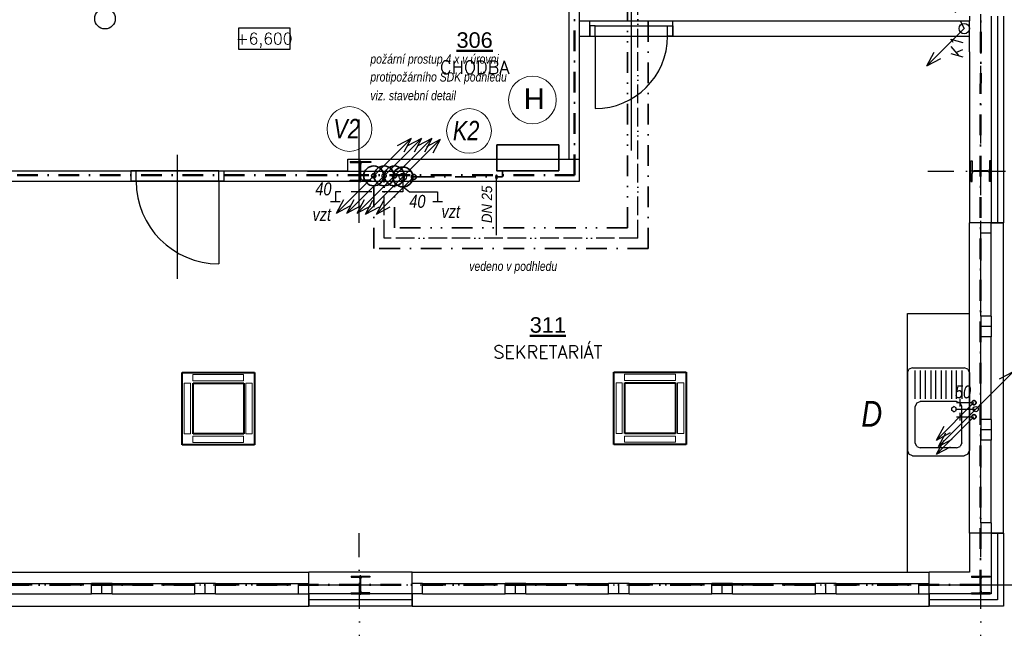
# Model space of a CAD drawing. Header units: millimetres. Extents: x 6435372 to 7248404, y 1559872 to 1886246.
# Tile 126 of 208: x 6902734 to 6912256, y 1663998 to 1669882. Entities that reach past the tile are written whole.
import ezdxf
from ezdxf.enums import TextEntityAlignment as Align

# ---------------------------------------------------------------- set-up
doc = ezdxf.new("R2010")
doc.units = ezdxf.units.MM
for name, pattern in [('ACAD_ISO13W100', [36, 12, -3, 12, -3, 0, -3, 0, -3]), ('CONTINOUS', [0]), ('DASHDOT', [1, 0.5, -0.25, 0, -0.25]), ('DASHED', [0.75, 0.5, -0.25]), ('DĚLICÍ', [1.25, 0.5, -0.25, 0, -0.25, 0, -0.25]), ('ČERCHOVANÁ', [1, 0.5, -0.25, 0, -0.25])]:
    doc.linetypes.add(name, pattern=pattern)
for name, color, linetype, lineweight in [('CKPOPISM', 8, 'Continuous', 50), ('CKPOPISM_POPIS', 8, 'Continuous', 25), ('IN_BLOKY_ZT', 30, 'Continuous', 30), ('požární prostup', 240, 'Continuous', 35), ('požární úseky', 21, 'ČERCHOVANÁ', 50), ('VZT', 130, 'Continuous', 40), ('ZTI-cirkulace', 220, 'ACAD_ISO13W100', 30), ('ZTI-POŽÁRNÍ', 200, 'ČERCHOVANÁ', 35), ('ZTI-SPLAŠKOVÁ KANALIZACE', 80, 'Continuous', 30), ('ZTI-VODA STUDENÁ', 170, 'ČERCHOVANÁ', 35), ('ZTI-VODA TEPLÁ', 10, 'DĚLICÍ', 35), ('ZTI-Zařizovací předměty-popis', 32, 'ČERCHOVANÁ', 30)]:
    doc.layers.add(name, color=color, linetype=linetype, lineweight=lineweight)
for name, color, linetype in [('matrice DPS', 122, 'Continuous'), ('ZTI_KAN-POPIS', 7, 'Continuous'), ('ZTI_POPIS', 7, 'Continuous')]:
    doc.layers.add(name, color=color, linetype=linetype)
doc.styles.add('ARIAL', font='arial.ttf')
doc.styles.add('GENERATED_STYLE_1', font='arial.ttf')
doc.styles.add('INDRA', font='ariali.ttf')
doc.styles.add('KURZIVA', font='italic__.ttf')
doc.styles.get("Standard").update_dxf_attribs({"font": 'romans.shx'})
doc.linetypes.add('IZOLACE_POLYSTYREN_EXPANDOVANY', pattern='A,1,[224,CADKON.SHX,S=0.01,R=0,X=-0.5,Y=-1.74],-2', length=3)

# ---------------------------------------------------------------- blocks, each defined once
blk = doc.blocks.new('CK_S_EXT_HEAHEA180')
for p, q in [((-90, 85.5), (90, 85.5)), ((-90, 85.5), (-90, 76)), ((-90, 76), (-18, 76)), ((-3, -61), (-3, 61)), ((3, -61), (3, 61)), ((90, 76), (18, 76)), ((90, 85.5), (90, 76)), ((-90, -85.5), (-90, -76)), ((-90, -76), (-18, -76)), ((-90, -85.5), (90, -85.5)), ((90, -76), (18, -76)), ((90, -85.5), (90, -76))]:
    blk.add_line(p, q)
for centre, start, end in [((-18, 61), 0, 90), ((18, 61), 90, 180), ((-18, -61), 270, 0), ((18, -61), 180, 270)]:
    blk.add_arc(centre, 15, start, end)
blk = doc.blocks.new('CK_S_EXT_HEAHEA200')
for p, q in [((-100, 95), (100, 95)), ((-100, 95), (-100, 85)), ((-100, 85), (-21.25, 85)), ((-3.25, -67), (-3.25, 67)), ((3.25, -67), (3.25, 67)), ((100, 85), (21.25, 85)), ((100, 95), (100, 85)), ((-100, -95), (-100, -85)), ((-100, -85), (-21.25, -85)), ((-100, -95), (100, -95)), ((100, -85), (21.25, -85)), ((100, -95), (100, -85))]:
    blk.add_line(p, q)
for centre, start, end in [((-21.25, 67), 0, 90), ((21.25, 67), 90, 180), ((-21.25, -67), 270, 0), ((21.25, -67), 180, 270)]:
    blk.add_arc(centre, 18, start, end)
blk = doc.blocks.new('CKBL2010716102454', base_point=(99257, -36297))
blk = doc.blocks.new('CKBL2010716102559', base_point=(94963, -34085))
blk = doc.blocks.new('*U1029')
at = {"color": 0, "linetype": 'ByBlock', "lineweight": -2}
blk.add_lwpolyline([(-5, -2), (5, -2), (5, 2), (-5, 2), (-5, -2)], dxfattribs=at)
blk = doc.blocks.new('výtokový ventil')
at = {"layer": 'ZTI_POPIS', "ltscale": 400}
for p, q in [((6908957.4, 1624603), (6909105.5, 1624603)), ((6908989.3, 1624640.3), (6908989.3, 1624565.7))]:
    blk.add_line(p, q, dxfattribs=at)
blk = doc.blocks.new('_DotSmall')
at = {"color": 0, "linetype": 'ByBlock', "const_width": 0.5}
blk.add_lwpolyline([(-0.0625, 0, 1), (0.0625, 0, 1)], format="xyb", close=True, dxfattribs=at)

msp = doc.modelspace()

# ---------------------------------------------------------------- linework, layer by layer
at = {"layer": 'IN_BLOKY_ZT'}
for p, q in [((6911318.8, 1666466.4), (6911333.5, 1666501.7)), ((6911318.8, 1666466.4), (6911318.8, 1666191.4)), ((6911368.8, 1666516.4), (6911333.5, 1666501.7)), ((6911368.8, 1666516.4), (6911868.8, 1666516.4)), ((6911393.8, 1666216.4), (6911393.8, 1666491.4)), ((6911443.8, 1666491.4), (6911443.8, 1666216.4)), ((6911493.8, 1666216.4), (6911493.8, 1666491.4)), ((6911543.8, 1666491.4), (6911543.8, 1666216.4)), ((6911593.8, 1666216.4), (6911593.8, 1666491.4)), ((6911643.8, 1666491.4), (6911643.8, 1666216.4)), ((6911693.8, 1666216.4), (6911693.8, 1666491.4)), ((6911743.8, 1666491.4), (6911743.8, 1666216.4)), ((6911793.8, 1666216.4), (6911793.8, 1666491.4)), ((6911843.8, 1666491.4), (6911843.8, 1666216.4)), ((6911904.2, 1666501.7), (6911868.8, 1666516.4)), ((6911904.2, 1666501.7), (6911918.8, 1666466.4)), ((6911918.8, 1666466.4), (6911918.8, 1666191.4)), ((6911318.8, 1666191.4), (6911318.8, 1665716.4)), ((6911408.5, 1666176.7), (6911393.8, 1666141.4)), ((6911408.5, 1666176.7), (6911443.8, 1666191.4)), ((6911793.8, 1666191.4), (6911443.8, 1666191.4)), ((6911793.8, 1666191.4), (6911829.2, 1666176.7)), ((6911843.8, 1666141.4), (6911829.2, 1666176.7)), ((6911918.8, 1666191.4), (6911918.8, 1665716.4)), ((6911393.8, 1665791.4), (6911393.8, 1666141.4)), ((6911747.2, 1666128.9), (6911768.8, 1666141.4)), ((6911747.2, 1666103.9), (6911747.2, 1666128.9)), ((6911768.8, 1666091.4), (6911747.2, 1666103.9)), ((6911790.5, 1666128.9), (6911768.8, 1666141.4)), ((6911768.8, 1666091.4), (6911790.5, 1666103.9)), ((6911790.5, 1666103.9), (6911790.5, 1666128.9)), ((6911843.8, 1665791.4), (6911843.8, 1666141.4)), ((6911318.8, 1665716.4), (6911333.5, 1665681)), ((6911408.5, 1665756), (6911393.8, 1665791.4)), ((6911408.5, 1665756), (6911443.8, 1665741.4)), ((6911793.8, 1665741.4), (6911443.8, 1665741.4)), ((6911793.8, 1665741.4), (6911829.2, 1665756)), ((6911843.8, 1665791.4), (6911829.2, 1665756)), ((6911904.2, 1665681), (6911918.8, 1665716.4)), ((6911368.8, 1665666.4), (6911333.5, 1665681)), ((6911368.8, 1665666.4), (6911868.8, 1665666.4)), ((6911904.2, 1665681), (6911868.8, 1665666.4))]:
    msp.add_line(p, q, dxfattribs=at)
at = {"layer": 'matrice DPS', "linetype": 'DASHDOT', "ltscale": 500}
for p, q in [((6912028.8, 1661684.6), (6912028.8, 1697416.9)), ((6911516.8, 1668416.9), (6913805.4, 1668416.9)), ((6906029, 1661685.7), (6906016.8, 1664916.9)), ((6893103.1, 1664416.9), (6913805.4, 1664416.9))]:
    msp.add_line(p, q, dxfattribs=at)
at = {"layer": 'matrice DPS', "ltscale": 500}
for p, q in [((6908048.8, 1668531.9), (6908048.8, 1670171.9)), ((6908148.8, 1669871.9), (6908148.8, 1670171.9)), ((6908648.8, 1669976.9), (6908648.8, 1668615.8)), ((6911918.8, 1669916.9), (6911918.8, 1669871.9)), ((6912128.8, 1669916.9), (6912128.8, 1667916.9)), ((6912248.8, 1669916.9), (6912248.8, 1667916.9)), ((6908148.8, 1669871.9), (6908248.8, 1669871.9)), ((6908248.8, 1669871.9), (6909048.8, 1669871.9)), ((6908248.8, 1669721.9), (6908248.8, 1669871.9)), ((6908298.8, 1669821.9), (6908248.8, 1669821.9)), ((6908248.8, 1669821.9), (6908248.8, 1669721.9)), ((6908298.8, 1669821.9), (6908998.8, 1669821.9)), ((6908298.8, 1669721.9), (6908298.8, 1669821.9)), ((6908998.8, 1669721.9), (6908998.8, 1669821.9)), ((6908998.8, 1669821.9), (6909048.8, 1669821.9)), ((6909048.8, 1669871.9), (6911918.8, 1669871.9)), ((6909048.8, 1669721.9), (6909048.8, 1669871.9)), ((6909048.8, 1669821.9), (6909048.8, 1669721.9)), ((6911918.8, 1669571.9), (6911918.8, 1669871.9)), ((6908148.8, 1669721.9), (6909048.8, 1669721.9)), ((6908148.8, 1669721.9), (6908248.8, 1669721.9)), ((6908148.8, 1668321.9), (6908148.8, 1669721.9)), ((6908248.8, 1669721.9), (6909048.8, 1669721.9)), ((6908248.8, 1669721.9), (6908298.8, 1669721.9)), ((6908298.8, 1669721.9), (6908998.8, 1669721.9)), ((6908298.8, 1669721.9), (6908298.8, 1669021.9)), ((6909048.8, 1669721.9), (6908998.8, 1669721.9)), ((6909048.8, 1669721.9), (6911918.8, 1669721.9)), ((6911918.8, 1669571.9), (6911918.8, 1667916.9)), ((6906016.8, 1667916.9), (6906016.8, 1668916.9)), ((6904258.8, 1667376.9), (6904258.8, 1668576.9)), ((6905908.8, 1668421.9), (6905908.8, 1668531.9)), ((6905908.8, 1668531.9), (6906148.8, 1668531.9)), ((6906028.8, 1668311.9), (6906028.8, 1668521.9)), ((6906148.8, 1668531.9), (6908048.8, 1668531.9)), ((6906148.8, 1668531.9), (6906148.8, 1668531.9)), ((6908048.8, 1668531.9), (6908148.8, 1668531.9)), ((6912028.8, 1668306.9), (6912028.8, 1668526.9)), ((6901508.8, 1668421.9), (6903808.8, 1668421.9)), ((6903808.8, 1668421.9), (6903808.8, 1668321.9)), ((6903808.8, 1668421.9), (6904708.8, 1668421.9)), ((6903858.8, 1668421.9), (6903808.8, 1668421.9)), ((6903808.8, 1668421.9), (6903808.8, 1668321.9)), ((6904658.8, 1668421.9), (6903858.8, 1668421.9)), ((6903858.8, 1668321.9), (6903858.8, 1668421.9)), ((6904658.8, 1668321.9), (6904658.8, 1668421.9)), ((6904658.8, 1668421.9), (6904708.8, 1668421.9)), ((6904708.8, 1668421.9), (6904708.8, 1668321.9)), ((6904708.8, 1668421.9), (6904708.8, 1668321.9)), ((6904708.8, 1668421.9), (6905908.8, 1668421.9)), ((6905516.8, 1668416.9), (6906516.8, 1668416.9)), ((6905918.8, 1668416.9), (6906138.8, 1668416.9)), ((6912133.8, 1668416.9), (6911923.8, 1668416.9)), ((6901578.8, 1668321.9), (6903808.8, 1668321.9)), ((6903808.8, 1668321.9), (6904708.8, 1668321.9)), ((6904708.8, 1668321.9), (6903808.8, 1668321.9)), ((6903808.8, 1668321.9), (6903858.8, 1668321.9)), ((6904658.8, 1668321.9), (6903858.8, 1668321.9)), ((6904708.8, 1668321.9), (6904658.8, 1668321.9)), ((6904658.8, 1668321.9), (6904658.8, 1667521.9)), ((6904708.8, 1668321.9), (6908148.8, 1668321.9)), ((6911918.8, 1664916.9), (6911918.8, 1667916.9)), ((6912248.8, 1667916.9), (6911918.8, 1667916.9)), ((6912028.8, 1667816.9), (6912028.8, 1667916.9)), ((6912128.8, 1667916.9), (6912028.8, 1667916.9)), ((6912128.8, 1667816.9), (6912128.8, 1667916.9)), ((6912128.8, 1667916.9), (6912248.8, 1667916.9)), ((6912248.8, 1664916.9), (6912248.8, 1667916.9)), ((6912028.8, 1667016.9), (6912028.8, 1667816.9)), ((6912128.8, 1667816.9), (6912028.8, 1667816.9)), ((6912128.8, 1667016.9), (6912128.8, 1667816.9)), ((6912128.8, 1667016.9), (6912028.8, 1667016.9)), ((6912028.8, 1667016.9), (6912028.8, 1666916.9)), ((6912128.8, 1667016.9), (6912128.8, 1666916.9)), ((6912128.8, 1666916.9), (6912028.8, 1666916.9)), ((6912028.8, 1666916.9), (6912028.8, 1666816.9)), ((6912128.8, 1666916.9), (6912128.8, 1666816.9)), ((6912028.8, 1666016.9), (6912028.8, 1666816.9)), ((6912128.8, 1666816.9), (6912028.8, 1666816.9)), ((6912128.8, 1666016.9), (6912128.8, 1666816.9)), ((6912128.8, 1666016.9), (6912028.8, 1666016.9)), ((6912028.8, 1666016.9), (6912028.8, 1665916.9)), ((6912128.8, 1666016.9), (6912128.8, 1665916.9)), ((6912128.8, 1665916.9), (6912028.8, 1665916.9)), ((6912028.8, 1665916.9), (6912028.8, 1665816.9)), ((6912128.8, 1665916.9), (6912128.8, 1665816.9)), ((6912028.8, 1665016.9), (6912028.8, 1665816.9)), ((6912128.8, 1665816.9), (6912028.8, 1665816.9)), ((6912128.8, 1665016.9), (6912128.8, 1665816.9)), ((6912128.8, 1665016.9), (6912028.8, 1665016.9)), ((6912028.8, 1665016.9), (6912028.8, 1664916.9)), ((6912128.8, 1665016.9), (6912128.8, 1664916.9)), ((6911918.8, 1664916.9), (6911918.8, 1664541.4)), ((6912248.8, 1664916.9), (6911918.8, 1664916.9)), ((6912128.8, 1664916.9), (6912028.8, 1664916.9)), ((6912128.8, 1664916.9), (6912128.8, 1664331.4)), ((6912128.8, 1664916.9), (6912248.8, 1664916.9)), ((6912248.8, 1664916.9), (6912248.8, 1664211.4)), ((6901578.8, 1664541.4), (6905528.8, 1664541.4)), ((6906528.8, 1664541.4), (6905528.8, 1664541.4)), ((6905528.8, 1664211.4), (6905528.8, 1664541.4)), ((6906028.8, 1664321.4), (6906028.8, 1664512.4)), ((6906148.8, 1664541.4), (6906048.8, 1664541.4)), ((6906528.8, 1664541.4), (6911528.8, 1664541.4)), ((6906528.8, 1664211.4), (6906528.8, 1664541.4)), ((6911528.8, 1664211.4), (6911528.8, 1664541.4)), ((6911918.8, 1664541.4), (6911528.8, 1664541.4)), ((6912028.8, 1664321.4), (6912028.8, 1664512.4)), ((6902628.8, 1664431.4), (6903428.8, 1664431.4)), ((6903528.8, 1664431.4), (6903428.8, 1664431.4)), ((6903428.8, 1664331.4), (6903428.8, 1664431.4)), ((6903528.8, 1664331.4), (6903528.8, 1664431.4)), ((6903628.8, 1664431.4), (6903528.8, 1664431.4)), ((6903628.8, 1664431.4), (6904428.8, 1664431.4)), ((6903628.8, 1664331.4), (6903628.8, 1664431.4)), ((6904528.8, 1664431.4), (6904428.8, 1664431.4)), ((6904428.8, 1664331.4), (6904428.8, 1664431.4)), ((6904528.8, 1664331.4), (6904528.8, 1664431.4)), ((6904628.8, 1664431.4), (6904528.8, 1664431.4)), ((6904628.8, 1664431.4), (6905428.8, 1664431.4)), ((6904628.8, 1664331.4), (6904628.8, 1664431.4)), ((6905428.8, 1664331.4), (6905428.8, 1664431.4)), ((6905428.8, 1664431.4), (6905528.8, 1664431.4)), ((6905528.8, 1664331.4), (6905528.8, 1664431.4)), ((6905928.8, 1664416.9), (6906128.8, 1664416.9)), ((6906628.8, 1664431.4), (6906528.8, 1664431.4)), ((6906528.8, 1664331.4), (6906528.8, 1664431.4)), ((6906628.8, 1664431.4), (6907428.8, 1664431.4)), ((6906628.8, 1664331.4), (6906628.8, 1664431.4)), ((6907528.8, 1664431.4), (6907428.8, 1664431.4)), ((6907428.8, 1664331.4), (6907428.8, 1664431.4)), ((6907528.8, 1664331.4), (6907528.8, 1664431.4)), ((6907628.8, 1664431.4), (6907528.8, 1664431.4)), ((6907628.8, 1664431.4), (6908428.8, 1664431.4)), ((6907628.8, 1664331.4), (6907628.8, 1664431.4)), ((6908528.8, 1664431.4), (6908428.8, 1664431.4)), ((6908428.8, 1664331.4), (6908428.8, 1664431.4)), ((6908528.8, 1664331.4), (6908528.8, 1664431.4)), ((6908628.8, 1664431.4), (6908528.8, 1664431.4)), ((6908628.8, 1664431.4), (6909428.8, 1664431.4)), ((6908628.8, 1664331.4), (6908628.8, 1664431.4)), ((6909528.8, 1664431.4), (6909428.8, 1664431.4)), ((6909428.8, 1664331.4), (6909428.8, 1664431.4)), ((6909528.8, 1664331.4), (6909528.8, 1664431.4)), ((6909628.8, 1664431.4), (6909528.8, 1664431.4)), ((6909628.8, 1664431.4), (6910428.8, 1664431.4)), ((6909628.8, 1664331.4), (6909628.8, 1664431.4)), ((6910528.8, 1664431.4), (6910428.8, 1664431.4)), ((6910428.8, 1664331.4), (6910428.8, 1664431.4)), ((6910528.8, 1664331.4), (6910528.8, 1664431.4)), ((6910628.8, 1664431.4), (6910528.8, 1664431.4)), ((6910628.8, 1664431.4), (6911428.8, 1664431.4)), ((6910628.8, 1664331.4), (6910628.8, 1664431.4)), ((6911428.8, 1664331.4), (6911428.8, 1664431.4)), ((6911428.8, 1664431.4), (6911528.8, 1664431.4)), ((6911528.8, 1664331.4), (6911528.8, 1664431.4)), ((6911928.8, 1664416.9), (6912128.8, 1664416.9)), ((6902628.8, 1664331.4), (6903428.8, 1664331.4)), ((6903528.8, 1664331.4), (6903428.8, 1664331.4)), ((6903628.8, 1664331.4), (6903528.8, 1664331.4)), ((6903628.8, 1664331.4), (6904428.8, 1664331.4)), ((6904528.8, 1664331.4), (6904428.8, 1664331.4)), ((6904628.8, 1664331.4), (6904528.8, 1664331.4)), ((6904628.8, 1664331.4), (6905428.8, 1664331.4)), ((6905428.8, 1664331.4), (6905528.8, 1664331.4)), ((6906528.8, 1664331.4), (6905528.8, 1664331.4)), ((6905528.8, 1664331.4), (6905528.8, 1664211.4)), ((6906628.8, 1664331.4), (6906528.8, 1664331.4)), ((6906528.8, 1664331.4), (6906528.8, 1664211.4)), ((6906628.8, 1664331.4), (6907428.8, 1664331.4)), ((6907528.8, 1664331.4), (6907428.8, 1664331.4)), ((6907628.8, 1664331.4), (6907528.8, 1664331.4)), ((6907628.8, 1664331.4), (6908428.8, 1664331.4)), ((6908528.8, 1664331.4), (6908428.8, 1664331.4)), ((6908628.8, 1664331.4), (6908528.8, 1664331.4)), ((6908628.8, 1664331.4), (6909428.8, 1664331.4)), ((6909528.8, 1664331.4), (6909428.8, 1664331.4)), ((6909628.8, 1664331.4), (6909528.8, 1664331.4)), ((6909628.8, 1664331.4), (6910428.8, 1664331.4)), ((6910528.8, 1664331.4), (6910428.8, 1664331.4)), ((6910628.8, 1664331.4), (6910528.8, 1664331.4)), ((6910628.8, 1664331.4), (6911428.8, 1664331.4)), ((6911428.8, 1664331.4), (6911528.8, 1664331.4)), ((6912128.8, 1664331.4), (6911528.8, 1664331.4)), ((6911528.8, 1664331.4), (6911528.8, 1664211.4)), ((6900528.8, 1664211.4), (6905528.8, 1664211.4)), ((6906528.8, 1664211.4), (6905528.8, 1664211.4)), ((6906528.8, 1664211.4), (6911528.8, 1664211.4)), ((6912248.8, 1664211.4), (6911528.8, 1664211.4))]:
    msp.add_line(p, q, dxfattribs=at)
at = {"layer": 'matrice DPS', "color": 0, "linetype": 'Continuous', "ltscale": 500}
msp.add_line((6908148.8, 1669721.9), (6908148.8, 1669871.9), dxfattribs=at)
at = {"layer": 'matrice DPS', "linetype": 'Continuous', "ltscale": 500}
for p, q in [((6911318.8, 1664541.4), (6911318.8, 1667041.4)), ((6911318.8, 1667041.4), (6911918.8, 1667041.4))]:
    msp.add_line(p, q, dxfattribs=at)
at = {"layer": 'matrice DPS', "linetype": 'ByBlock', "ltscale": 500}
for p, q in [((6911318.8, 1666466.4), (6911333.5, 1666501.7)), ((6911318.8, 1666466.4), (6911318.8, 1666191.4)), ((6911368.8, 1666516.4), (6911333.5, 1666501.7)), ((6911368.8, 1666516.4), (6911868.8, 1666516.4)), ((6911393.8, 1666216.4), (6911393.8, 1666491.4)), ((6911443.8, 1666491.4), (6911443.8, 1666216.4)), ((6911493.8, 1666216.4), (6911493.8, 1666491.4)), ((6911543.8, 1666491.4), (6911543.8, 1666216.4)), ((6911593.8, 1666216.4), (6911593.8, 1666491.4)), ((6911643.8, 1666491.4), (6911643.8, 1666216.4)), ((6911693.8, 1666216.4), (6911693.8, 1666491.4)), ((6911743.8, 1666491.4), (6911743.8, 1666216.4)), ((6911793.8, 1666216.4), (6911793.8, 1666491.4)), ((6911843.8, 1666491.4), (6911843.8, 1666216.4)), ((6911904.2, 1666501.7), (6911868.8, 1666516.4)), ((6911904.2, 1666501.7), (6911918.8, 1666466.4)), ((6911918.8, 1666466.4), (6911918.8, 1666191.4)), ((6911318.8, 1666191.4), (6911318.8, 1665716.4)), ((6911408.5, 1666176.7), (6911393.8, 1666141.4)), ((6911408.5, 1666176.7), (6911443.8, 1666191.4)), ((6911793.8, 1666191.4), (6911443.8, 1666191.4)), ((6911793.8, 1666191.4), (6911829.2, 1666176.7)), ((6911843.8, 1666141.4), (6911829.2, 1666176.7)), ((6911918.8, 1666191.4), (6911918.8, 1665716.4)), ((6911393.8, 1665791.4), (6911393.8, 1666141.4)), ((6911747.2, 1666128.9), (6911768.8, 1666141.4)), ((6911747.2, 1666103.9), (6911747.2, 1666128.9)), ((6911768.8, 1666091.4), (6911747.2, 1666103.9)), ((6911790.5, 1666128.9), (6911768.8, 1666141.4)), ((6911768.8, 1666091.4), (6911790.5, 1666103.9)), ((6911790.5, 1666103.9), (6911790.5, 1666128.9)), ((6911843.8, 1665791.4), (6911843.8, 1666141.4)), ((6911318.8, 1665716.4), (6911333.5, 1665681)), ((6911408.5, 1665756), (6911393.8, 1665791.4)), ((6911408.5, 1665756), (6911443.8, 1665741.4)), ((6911793.8, 1665741.4), (6911443.8, 1665741.4)), ((6911793.8, 1665741.4), (6911829.2, 1665756)), ((6911843.8, 1665791.4), (6911829.2, 1665756)), ((6911904.2, 1665681), (6911918.8, 1665716.4)), ((6911368.8, 1665666.4), (6911333.5, 1665681)), ((6911368.8, 1665666.4), (6911868.8, 1665666.4)), ((6911904.2, 1665681), (6911868.8, 1665666.4))]:
    msp.add_line(p, q, dxfattribs=at)
at = {"layer": 'matrice DPS', "linetype": 'IZOLACE_POLYSTYREN_EXPANDOVANY', "ltscale": 500}
for points in [[(6912188.8, 1669916.9), (6912188.8, 1667916.9)], [(6912188.8, 1664916.9), (6912188.8, 1664271.4), (6911528.8, 1664271.4)], [(6906528.8, 1664271.4), (6905528.8, 1664271.4)]]:
    msp.add_lwpolyline(points, dxfattribs=at)
at = {"layer": 'matrice DPS', "ltscale": 500}
for centre, radius in [((6903558.8, 1669891.9), 99.9), ((6911868.8, 1669795.9), 50)]:
    msp.add_circle(centre, radius, dxfattribs=at)
for centre, radius, start, end in [((6908298.8, 1669721.9), 700, 270, 0), ((6904658.8, 1668321.9), 800, 180, 270)]:
    msp.add_arc(centre, radius, start, end, dxfattribs=at)
at = {"layer": 'požární prostup', "ltscale": 400}
for centre in [(6906157.5, 1668372), (6906257.5, 1668371.7), (6906357.5, 1668371.7), (6906440, 1668361.2)]:
    msp.add_circle(centre, 96.3, dxfattribs=at)
at = {"layer": 'požární úseky', "ltscale": 400}
for p, q in [((6908100.9, 1668377.5), (6908100.9, 1674166.9)), ((6912028.8, 1674166.9), (6912025.8, 1664416.9)), ((6901507.7, 1668377.5), (6908100.9, 1668377.5)), ((6912025.8, 1664416.9), (6895528.8, 1664416.9))]:
    msp.add_line(p, q, dxfattribs=at)
at = {"layer": 'VZT'}
for p, q in [((6904305.3, 1666471.6), (6905005.2, 1666471.6)), ((6904305.3, 1665771.6), (6904305.3, 1666471.6)), ((6905005.2, 1666471.6), (6905005.2, 1665771.6)), ((6908480.1, 1666474.6), (6909180, 1666474.6)), ((6908480.1, 1665774.7), (6908480.1, 1666474.6)), ((6909180, 1666474.6), (6909180, 1665774.7)), ((6908585.1, 1666369.6), (6909075.1, 1666369.6)), ((6908585.1, 1665879.7), (6908585.1, 1666369.6)), ((6909075.1, 1666369.6), (6909075.1, 1665879.7)), ((6904410.2, 1666366.6), (6904900.2, 1666366.6)), ((6904410.2, 1665876.6), (6904410.2, 1666366.6)), ((6904900.2, 1666366.6), (6904900.2, 1665876.6)), ((6904900.2, 1665876.6), (6904410.2, 1665876.6)), ((6909075.1, 1665879.7), (6908585.1, 1665879.7)), ((6905005.2, 1665771.6), (6904305.3, 1665771.6)), ((6909180, 1665774.7), (6908480.1, 1665774.7))]:
    msp.add_line(p, q, dxfattribs=at)
at = {"layer": 'VZT', "color": 7, "lineweight": 9}
for p, q in [((6904386.9, 1666368.7), (6904326, 1666368.7)), ((6904326, 1666368.7), (6904326, 1665876.8)), ((6904386.9, 1665876.8), (6904386.9, 1666368.7)), ((6904407.7, 1666450.4), (6904407.7, 1666389.5)), ((6904899.7, 1666450.4), (6904407.7, 1666450.4)), ((6904407.7, 1666389.5), (6904899.7, 1666389.5)), ((6904899.7, 1666389.5), (6904899.7, 1666450.4)), ((6904981.3, 1666368.7), (6904920.5, 1666368.7)), ((6904920.5, 1666368.7), (6904920.5, 1665876.8)), ((6904981.3, 1665876.8), (6904981.3, 1666368.7)), ((6908561.7, 1666371.7), (6908500.9, 1666371.7)), ((6908500.9, 1666371.7), (6908500.9, 1665879.8)), ((6908561.7, 1665879.8), (6908561.7, 1666371.7)), ((6908582.6, 1666453.4), (6908582.6, 1666392.5)), ((6909074.5, 1666453.4), (6908582.6, 1666453.4)), ((6908582.6, 1666392.5), (6909074.5, 1666392.5)), ((6909074.5, 1666392.5), (6909074.5, 1666453.4)), ((6909156.2, 1666371.7), (6909095.3, 1666371.7)), ((6909095.3, 1666371.7), (6909095.3, 1665879.8)), ((6909156.2, 1665879.8), (6909156.2, 1666371.7)), ((6904326, 1665876.8), (6904386.9, 1665876.8)), ((6904407.7, 1665792.9), (6904407.7, 1665853.7)), ((6904407.7, 1665853.7), (6904899.7, 1665853.7)), ((6904899.7, 1665853.7), (6904899.7, 1665792.9)), ((6904920.5, 1665876.8), (6904981.3, 1665876.8)), ((6908500.9, 1665879.8), (6908561.7, 1665879.8)), ((6908582.6, 1665795.9), (6908582.6, 1665856.8)), ((6908582.6, 1665856.8), (6909074.5, 1665856.8)), ((6909074.5, 1665795.9), (6908582.6, 1665795.9)), ((6909074.5, 1665856.8), (6909074.5, 1665795.9)), ((6909095.3, 1665879.8), (6909156.2, 1665879.8)), ((6904899.7, 1665792.9), (6904407.7, 1665792.9))]:
    msp.add_line(p, q, dxfattribs=at)
at = {"layer": 'ZTI-cirkulace', "ltscale": 15}
for p, q in [((6908712.4, 1667768.4), (6908712.4, 1672591.2)), ((6906257.8, 1667768.4), (6906257.8, 1668392)), ((6908712.4, 1667768.4), (6906257.8, 1667768.4))]:
    msp.add_line(p, q, dxfattribs=at)
msp.add_circle((6906257.8, 1668372), 20, dxfattribs=at)
at = {"layer": 'ZTI-POŽÁRNÍ', "ltscale": 400}
for p, q in [((6907402.8, 1668361.3), (6907402.8, 1668416.9)), ((6906545, 1668361.3), (6907402.8, 1668361.3))]:
    msp.add_line(p, q, dxfattribs=at)
at = {"layer": 'ZTI-POŽÁRNÍ', "linetype": 'CONTINOUS', "ltscale": 400}
msp.add_lwpolyline([(6907346.8, 1668671.9), (6907946.8, 1668671.9), (6907946.8, 1668421.9), (6907346.8, 1668421.9)], close=True, dxfattribs=at)
at = {"layer": 'ZTI-POŽÁRNÍ', "linetype": 'Continuous', "lineweight": 18, "ltscale": 400}
msp.add_circle((6907692.2, 1669105.6), 230.5, dxfattribs=at)
at = {"layer": 'ZTI-POŽÁRNÍ', "ltscale": 400}
msp.add_circle((6906545.2, 1668361.5), 23.8, dxfattribs=at)
at = {"layer": 'ZTI-SPLAŠKOVÁ KANALIZACE', "linetype": 'DASHED', "ltscale": 400}
for p, q in [((6911541.8, 1670390.4), (6911868.8, 1669795.9)), ((6906440.2, 1668217.8), (6905786.4, 1668217.8)), ((6906775.3, 1668217.8), (6906775.3, 1668124.2))]:
    msp.add_line(p, q, dxfattribs=at)
at = {"layer": 'ZTI-SPLAŠKOVÁ KANALIZACE', "ltscale": 400}
for p, q in [((6906440.2, 1668363.7), (6906440.2, 1668217.8)), ((6905786.4, 1668217.8), (6905786.4, 1668124.2)), ((6906440.2, 1668268), (6906503.7, 1668217.8)), ((6906503.7, 1668217.8), (6906775.3, 1668217.8)), ((6905739.5, 1668124.2), (6905833.2, 1668124.2)), ((6906728.4, 1668124.2), (6906822.1, 1668124.2)), ((6911790.5, 1666116.4), (6911979.4, 1666116.4))]:
    msp.add_line(p, q, dxfattribs=at)
for centre, radius in [((6911868.8, 1669795.9), 50), ((6906440.2, 1668363.7), 35), ((6911979.4, 1666116.4), 25)]:
    msp.add_circle(centre, radius, dxfattribs=at)
at = {"layer": 'ZTI-SPLAŠKOVÁ KANALIZACE', "lineweight": 18, "ltscale": 400}
msp.add_circle((6907079.1, 1668806.3), 216.2, dxfattribs=at)
at = {"layer": 'ZTI-VODA STUDENÁ', "ltscale": 400}
for p, q in [((6908812.4, 1667668.4), (6908812.4, 1672491.2)), ((6906157.8, 1667668.4), (6906157.8, 1668392)), ((6908812.4, 1667668.4), (6906157.8, 1667668.4))]:
    msp.add_line(p, q, dxfattribs=at)
at = {"layer": 'ZTI-VODA STUDENÁ', "linetype": 'CONTINOUS', "lineweight": 18, "ltscale": 400}
msp.add_circle((6905923.1, 1668825.1), 216.2, dxfattribs=at)
at = {"layer": 'ZTI-VODA STUDENÁ', "ltscale": 400}
for centre in [(6906157.5, 1668372), (6911962.6, 1666043.2)]:
    msp.add_circle(centre, 20, dxfattribs=at)
at = {"layer": 'ZTI-VODA TEPLÁ', "ltscale": 400}
for p, q in [((6908612.4, 1667868.4), (6908612.4, 1672691.2)), ((6906357.8, 1667868.4), (6906357.8, 1668392)), ((6908612.4, 1667868.4), (6906357.8, 1667868.4))]:
    msp.add_line(p, q, dxfattribs=at)
for centre in [(6906357.8, 1668372), (6911962.6, 1666179.2)]:
    msp.add_circle(centre, 20, dxfattribs=at)
at = {"layer": 'ZTI_KAN-POPIS', "ltscale": 400}
for p, q in [((6911868.8, 1669795.9), (6911507.8, 1669434.8)), ((6911507.8, 1669434.8), (6911579.2, 1669568.3)), ((6911507.8, 1669434.8), (6911641.3, 1669506.3)), ((6906440.2, 1668363.7), (6906801.3, 1668724.8)), ((6906801.3, 1668724.8), (6906667.8, 1668653.4)), ((6906801.3, 1668724.8), (6906729.9, 1668591.3)), ((6906440.2, 1668363.7), (6906079.1, 1668002.6)), ((6906079.1, 1668002.6), (6906150.6, 1668136.1)), ((6906079.1, 1668002.6), (6906212.6, 1668074.1)), ((6911979.4, 1666116.4), (6912340.4, 1666477.4)), ((6912340.4, 1666477.4), (6912206.9, 1666406)), ((6911979.4, 1666116.4), (6911618.3, 1665755.3)), ((6911618.3, 1665755.3), (6911689.7, 1665888.8)), ((6911618.3, 1665755.3), (6911751.8, 1665826.7))]:
    msp.add_line(p, q, dxfattribs=at)
at = {"layer": 'ZTI_POPIS', "ltscale": 400}
for p, q in [((6906157.5, 1668372), (6906518.6, 1668733)), ((6906257.8, 1668372), (6906618.9, 1668733)), ((6906357.8, 1668372), (6906718.9, 1668733)), ((6906518.6, 1668733), (6906385.1, 1668661.6)), ((6906518.6, 1668733), (6906447.2, 1668599.5)), ((6906618.9, 1668733), (6906485.4, 1668661.6)), ((6906618.9, 1668733), (6906547.4, 1668599.5)), ((6906718.9, 1668733), (6906585.4, 1668661.6)), ((6906718.9, 1668733), (6906647.4, 1668599.5)), ((6906157.5, 1668372), (6905796.5, 1668010.9)), ((6906257.8, 1668372), (6905896.7, 1668010.9)), ((6906357.8, 1668372), (6905996.7, 1668010.9)), ((6906545, 1668361.3), (6906183.9, 1668000.2)), ((6905796.5, 1668010.9), (6905867.9, 1668144.4)), ((6905796.5, 1668010.9), (6905930, 1668082.3)), ((6905896.7, 1668010.9), (6905968.1, 1668144.4)), ((6905896.7, 1668010.9), (6906030.2, 1668082.3)), ((6905996.7, 1668010.9), (6906068.1, 1668144.4)), ((6905996.7, 1668010.9), (6906130.2, 1668082.3)), ((6906183.9, 1668000.2), (6906255.3, 1668133.7)), ((6906183.9, 1668000.2), (6906317.4, 1668071.7)), ((6911962.6, 1666179.2), (6911601.5, 1665818.1)), ((6911962.6, 1666043.2), (6911601.5, 1665682.1)), ((6911601.5, 1665818.1), (6911673, 1665951.6)), ((6911601.5, 1665818.1), (6911735, 1665889.6)), ((6911601.5, 1665682.1), (6911673, 1665815.6)), ((6911601.5, 1665682.1), (6911735, 1665753.5))]:
    msp.add_line(p, q, dxfattribs=at)
at = {"layer": 'ZTI_POPIS', "ltscale": 200}
msp.add_line((6907345.5, 1667798.9), (6907345.5, 1668361.3), dxfattribs=at)

# ---------------------------------------------------------------- block references
at = {"layer": 'matrice DPS', "ltscale": 500}
ref = msp.add_blockref('*U1029', (6905098.8, 1669698.5), dxfattribs=dict(at, xscale=50, yscale=50, zscale=50))
ref.add_attrib('Výška', '+6,600', dxfattribs={"layer": '0', "color": 0, "linetype": 'ByBlock', "lineweight": -2, "height": 110}).set_placement((6905098.8, 1669698.5), align=Align.MIDDLE_CENTER)
ref = msp.add_blockref('CKBL2010716102559', (6907133.4, 1669359.9), dxfattribs=dict(at, xscale=0.5, yscale=0.5, zscale=0.5))
ref.add_attrib('JMENO', 'CHODBA', dxfattribs={"layer": 'CKPOPISM_POPIS', "height": 125}).set_placement((6907133.4, 1669359.9), align=Align.CENTER)
ref.add_attrib('CISLO', '%%U306', dxfattribs={"layer": 'CKPOPISM', "height": 150, "style": 'ARIAL'}).set_placement((6907133.4, 1669609.9), align=Align.CENTER)
for name, p in [('CK_S_EXT_HEAHEA200', (6906028.8, 1668416.9)), ('CK_S_EXT_HEAHEA180', (6906028.8, 1664416.9)), ('CK_S_EXT_HEAHEA180', (6912028.8, 1664416.9))]:
    msp.add_blockref(name, p, dxfattribs=at)
at = {"layer": 'matrice DPS', "ltscale": 500, "rotation": 90}
msp.add_blockref('CK_S_EXT_HEAHEA200', (6912028.8, 1668416.9), dxfattribs=at)
at = {"layer": 'matrice DPS', "ltscale": 500}
ref = msp.add_blockref('CKBL2010716102454', (6907841.6, 1666605.5), dxfattribs=dict(at, xscale=0.5, yscale=0.5, zscale=0.5))
ref.add_attrib('JMENO', 'SEKRETARIÁT', dxfattribs={"layer": 'CKPOPISM_POPIS', "height": 125}).set_placement((6907841.6, 1666605.5), align=Align.CENTER)
ref.add_attrib('CISLO', '%%U311', dxfattribs={"layer": 'CKPOPISM', "height": 150, "style": 'ARIAL'}).set_placement((6907841.6, 1666855.5), align=Align.CENTER)
at = {"layer": 'ZTI_POPIS', "ltscale": 200, "xscale": 168.75, "yscale": 337.4999999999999, "zscale": 168.75, "rotation": 179.9999999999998}
msp.add_blockref('_DotSmall', (6907345.5, 1668361.3), dxfattribs=at)
at = {"layer": 'ZTI_POPIS'}
for p in [(2837.6, 41576.3), (2837.6, 41440.2)]:
    msp.add_blockref('výtokový ventil', p, dxfattribs=at)

# ---------------------------------------------------------------- texts
at = {"layer": 'matrice DPS', "ltscale": 500, "style": 'KURZIVA'}
msp.add_text('K1', height=115, rotation=90, dxfattribs=at).set_placement((6911853.3, 1669503.8))
at = {"layer": 'požární prostup', "ltscale": 400, "style": 'INDRA', "width": 0.8}
for s, p in [('požární prostup 4 x v úrovni ', (6906125.2, 1669456.8)), ('protipožárního SDK podhledu', (6906125.2, 1669283.9)), ('viz. stavební detail', (6906125.2, 1669103.1))]:
    msp.add_text(s, height=90, dxfattribs=at).set_placement(p)
at = {"layer": 'ZTI-POŽÁRNÍ', "ltscale": 400, "style": 'INDRA', "width": 0.9}
msp.add_text('DN 25', height=101.25, rotation=90, dxfattribs=at).set_placement((6907302.8, 1667915.7))
at = {"layer": 'ZTI-POŽÁRNÍ', "linetype": 'Continuous', "lineweight": 18, "ltscale": 1000, "insert": (6907608.7, 1669017.4), "char_height": 200, "attachment_point": 7, "style": 'GENERATED_STYLE_1'}
msp.add_mtext('H', dxfattribs=at)
at = {"layer": 'ZTI-SPLAŠKOVÁ KANALIZACE', "linetype": 'DASHED', "ltscale": 400, "style": 'INDRA', "width": 0.8}
msp.add_text('K2', height=187.5, dxfattribs=at).set_placement((6906923.3, 1668716.3))
at = {"layer": 'ZTI-VODA STUDENÁ', "ltscale": 400, "style": 'INDRA', "width": 0.8}
msp.add_text('V2', height=187.5, dxfattribs=at).set_placement((6905767.3, 1668735.1))
at = {"layer": 'ZTI-Zařizovací předměty-popis', "linetype": 'ByBlock', "style": 'INDRA', "width": 0.8}
msp.add_text('D', height=250, dxfattribs=at).set_placement((6910873.5, 1665946))
at = {"layer": 'ZTI_KAN-POPIS', "ltscale": 400, "style": 'INDRA', "width": 0.8}
for s, p in [('40', (6905592.8, 1668185)), ('40', (6906501.7, 1668064.7)), ('50', (6911778.3, 1666222.3))]:
    msp.add_text(s, height=125, rotation=359.15275, dxfattribs=at).set_placement(p)
at = {"layer": 'ZTI_POPIS', "linetype": 'Continuous', "style": 'INDRA', "width": 0.8}
for s, height, p in [('vzt', 125, (6906813.2, 1667964.9)), ('vzt', 125, (6905566.3, 1667936.8)), ('vedeno v podhledu', 90, (6907081.7, 1667453.4))]:
    msp.add_text(s, height=height, dxfattribs=at).set_placement(p)

doc.saveas('drawing.dxf')
